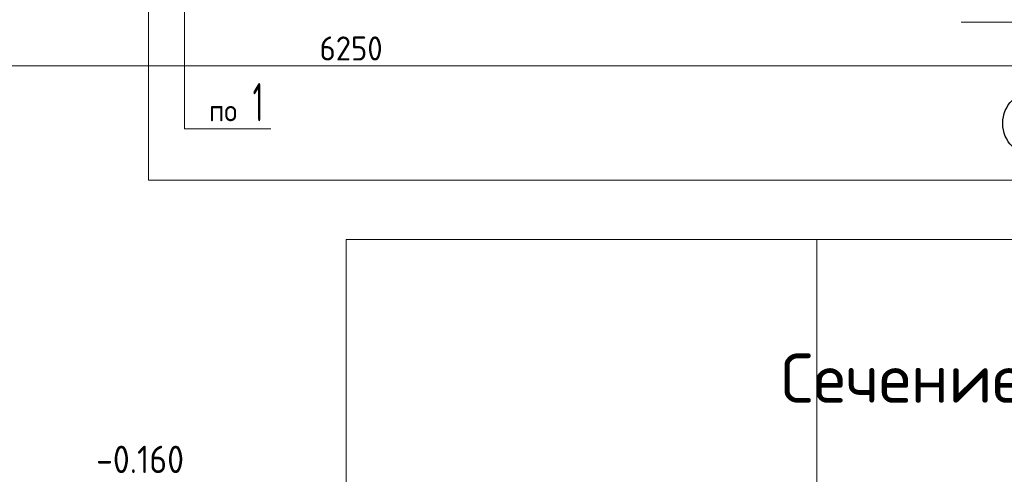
# Model space of a CAD drawing. Header units: millimetres. Extents: x 0 to 59400, y 0 to 42000.
# Tile 32 of 37: x 38663 to 47666, y 26620 to 30778. Entities that reach past the tile are written whole.
import ezdxf

# ---------------------------------------------------------------- set-up
doc = ezdxf.new("R2010")
doc.units = ezdxf.units.MM
doc.linetypes.add('______5', pattern=[1100, 800, -100, 100, -100])
for name, color, linetype, lineweight in [('Standard', 7, 'Continuous', 25), ('Высотные отметки', 7, 'Continuous', 25), ('Заголовок чертежа', 7, 'Continuous', 25), ('Позиционная метка линия выноска', 7, 'Continuous', 13), ('Размерная линия_ общее', 7, 'Continuous', 13), ('Сечения символ', 7, 'Continuous', 25)]:
    doc.layers.add(name, color=color, linetype=linetype, lineweight=lineweight)
doc.layers.add('Оси', color=7, linetype='______5')
doc.layers.add('Размерная выноска', color=7, linetype='Continuous')
doc.styles.add('ISOCPEUR', font='txt')

msp = doc.modelspace()

# ---------------------------------------------------------------- linework, layer by layer
at = {"layer": 'Standard', "color": 254, "linetype": 'Continuous', "lineweight": 13, "true_color": 0xc4c4ff, "transparency": 33554687}
msp.add_line((45952.3, 28767.7), (45952.3, 8661.7), dxfattribs=at)
at = {"layer": 'Standard', "color": 7, "linetype": 'Continuous', "lineweight": 13, "transparency": 33554687}
msp.add_lwpolyline([(41648.6, 6000), (58900, 6000), (58900, 28767.7), (41648.6, 28767.7), (41648.6, 6000)], dxfattribs=at)
at = {"layer": 'Оси', "color": 7, "linetype": 'Continuous', "lineweight": -3, "transparency": 33554687}
msp.add_circle((47951.4, 29829.9), 300, dxfattribs=at)
at = {"layer": 'Позиционная метка линия выноска', "color": 240, "linetype": 'Continuous', "lineweight": 13, "transparency": 33554687}
msp.add_lwpolyline([(39841.1, 39842.2), (51041.4, 39842.2), (51041.4, 29311.2), (39841.1, 29311.2), (39841.1, 39842.2)], dxfattribs=at)
at = {"layer": 'Размерная выноска', "color": 7, "linetype": 'Continuous', "lineweight": 13, "transparency": 33554687}
msp.add_line((47751.4, 30754.6), (47271.4, 30754.6), dxfattribs=at)
at = {"layer": 'Размерная линия_ общее', "color": 7, "linetype": 'Continuous', "lineweight": 13, "transparency": 33554687}
msp.add_line((35451.4, 30354.6), (47951.4, 30354.6), dxfattribs=at)
at = {"layer": 'Сечения символ', "color": 7, "linetype": 'Continuous', "lineweight": 13, "transparency": 33554687}
msp.add_lwpolyline([(40169.2, 31796.2), (40169.2, 29779.7), (40959.2, 29779.7)], dxfattribs=at)

# ---------------------------------------------------------------- texts
at = {"layer": 'Высотные отметки', "color": 7, "linetype": 'Continuous', "lineweight": 25, "transparency": 33554687, "insert": (39361.7, 26631.7), "char_height": 250, "width": 1011.765, "attachment_point": 7, "style": 'ISOCPEUR'}
msp.add_mtext('\\W0.90;-0.160', dxfattribs=at)
at = {"layer": 'Заголовок чертежа', "color": 7, "linetype": 'Continuous', "lineweight": 50, "transparency": 33554687, "insert": (45623, 27275), "char_height": 450, "width": 6428.155, "attachment_point": 7, "style": 'ISOCPEUR'}
msp.add_mtext('\\W0.99;Сечение по стене 7-7', dxfattribs=at)
at = {"layer": 'Размерная линия_ общее', "color": 7, "linetype": 'Continuous', "lineweight": 25, "transparency": 33554687, "insert": (41404.4, 30404.6), "char_height": 220, "width": 718.094, "attachment_point": 7, "style": 'ISOCPEUR'}
msp.add_mtext('\\W0.93;6250', dxfattribs=at)
at = {"layer": 'Сечения символ', "color": 7, "linetype": 'Continuous', "lineweight": 18, "transparency": 33554687, "attachment_point": 7, "style": 'ISOCPEUR'}
for s, insert, char_height, width in [('\\W0.56;1', (40793.2, 29848), 350, 272.232), ('\\W0.91;по ', (40393.2, 29848), 200, 490.684)]:
    msp.add_mtext(s, dxfattribs=dict(at, insert=insert, char_height=char_height, width=width))

doc.saveas('drawing.dxf')
